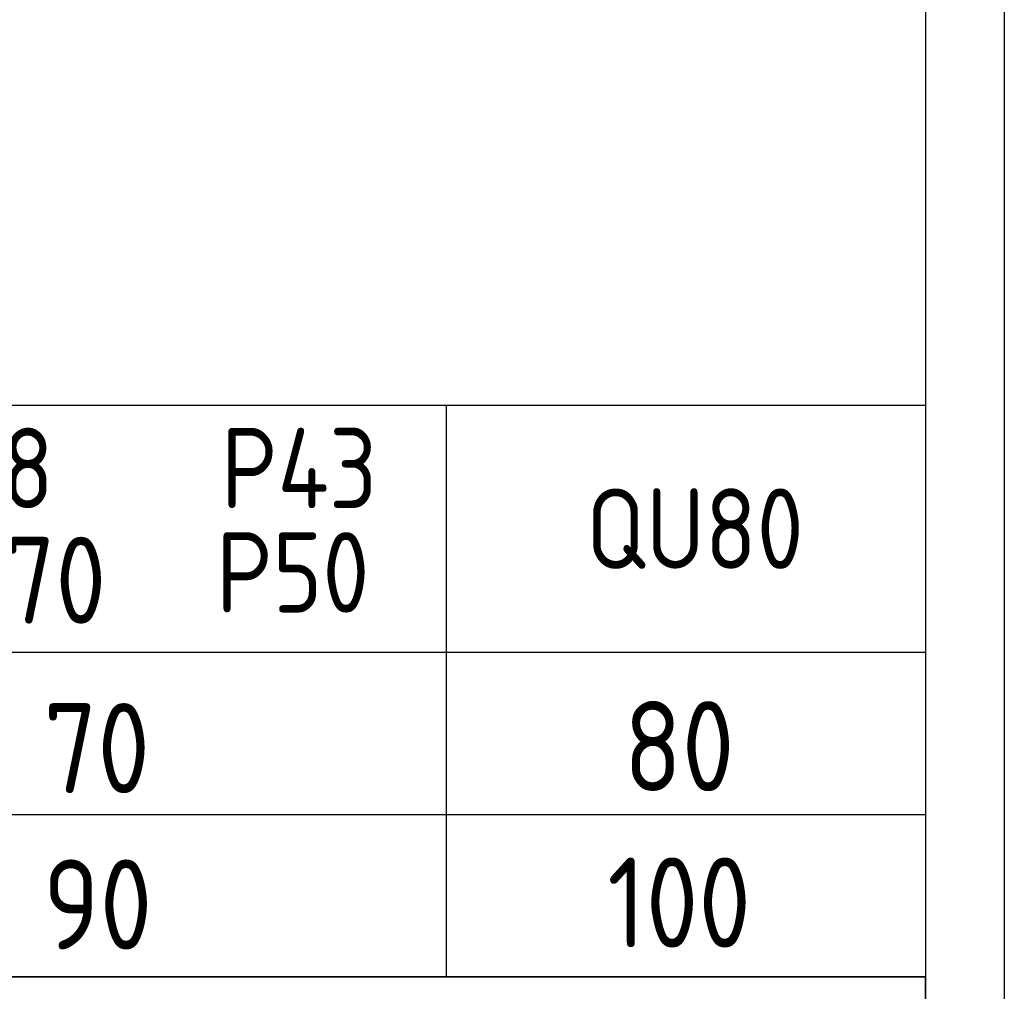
# Model space of a CAD drawing. Header units: millimetres. Extents: x -91 to 1382, y -18 to 1022.
# Tile 8 of 9: x 1164 to 1382, y 154 to 370. Entities that reach past the tile are written whole.
import ezdxf
from ezdxf.enums import TextEntityAlignment as Align

# ---------------------------------------------------------------- set-up
doc = ezdxf.new("R2010")
doc.units = ezdxf.units.MM
doc.header["$LTSCALE"] = 35
for name, color, linetype in [('1轮廓实线层', 7, 'Continuous'), ('2细线层', 4, 'Continuous'), ('6文字层', 3, 'Continuous'), ('图框层', 7, 'Continuous'), ('文字层', 3, 'Continuous')]:
    doc.layers.add(name, color=color, linetype=linetype)
doc.styles.add('PC_TEXTSTYLE', font='isocp.shx', dxfattribs={"width": 0.8, "bigfont": 'hzfs.shx'})

# ---------------------------------------------------------------- blocks, each defined once
blk = doc.blocks.new('PC_TITLE_BLOCK')
at = {"layer": '1轮廓实线层'}
blk.add_line((0, 45), (-180, 45), dxfattribs=at)
at = {"layer": '图框层'}
blk.add_line((0, 0), (0, 45), dxfattribs=at)
at = {"layer": '6文字层', "style": 'PC_TEXTSTYLE', "flags": 8}
for tag, height, width, p, p2 in [('产品名称或材料标记', 7, 0.600652, (-113.463, 28.635), (-66.422, 28.635)), ('图样名称', 5, 2.004495, (-54.785, 19.978), (-5.268, 19.978)), ('标准化', 3.5, 1.023147, (-133.835, 15.372), (-120.752, 15.372)), ('重量', 3.5, 1.408247, (-88.457, 7.542), (-76.549, 7.542)), ('比例', 3.5, 1.385287, (-73.354, 7.542), (-61.929, 7.542)), ('图样代号', 5, 2.006536, (-54.785, 5.63), (-5.516, 5.63)), ('审核', 3.5, 1.579393, (-163.989, 5.367), (-150.634, 5.367)), ('工艺', 3.5, 1.621807, (-164.21, 0.371), (-150.891, 0.371)), ('共几页', 3.5, 0.557144, (-108.073, 0.625), (-101.045, 0.625)), ('日期', 3.5, 1.560088, (-133.835, 0.371), (-120.752, 0.371))]:
    blk.add_attdef(tag, text='', height=height, dxfattribs=dict(at, width=width)).set_placement(p, p2, align=Align.FIT)
at = {"layer": '6文字层', "style": 'PC_TEXTSTYLE', "width": 9.905045, "flags": 8}
blk.add_attdef('设计', text='', height=3.5, rotation=358.46442, dxfattribs=at).set_placement((-164.229, 15.372), (-150.367, 15), align=Align.FIT)
at = {"layer": '6文字层', "color": 3, "style": 'PC_TEXTSTYLE', "width": 0.56476, "flags": 8}
blk.add_attdef('第几页', text='', height=3.5, dxfattribs=at).set_placement((-78.287, 0.753), (-71.163, 0.753), align=Align.FIT)
at = {"layer": '6文字层', "ltscale": 10, "style": 'PC_TEXTSTYLE', "flags": 1}
blk.add_attdef('图纸张数', (-58.679, -0.492), '', height=2.5, dxfattribs=at)

msp = doc.modelspace()

# ---------------------------------------------------------------- linework, layer by layer
msp.add_line((735.7, 284.46), (1365, 284.46))
at = {"layer": '1轮廓实线层'}
for p in [(1365, 284.46), (735.7, 157.5)]:
    msp.add_line(p, (1365, 157.5), dxfattribs=at)
at = {"layer": '2细线层'}
msp.add_line((1382.5, 1022), (1382.5, -17.5), dxfattribs=at)
at = {"layer": '图框层'}
msp.add_line((1365, 1004.5), (1365, 0), dxfattribs=at)
at = {"layer": '文字层'}
for p, q in [((1258.51, 284.46), (1258.51, 157.5)), ((735.7, 229.62), (1365, 229.62)), ((735.7, 193.56), (1365, 193.56))]:
    msp.add_line(p, q, dxfattribs=at)

# ---------------------------------------------------------------- block references
at = {"layer": '图框层', "xscale": 3.5, "yscale": 3.5, "zscale": 3.5}
msp.add_blockref('PC_TITLE_BLOCK', (1365, 0), dxfattribs=at)

# ---------------------------------------------------------------- texts
at = {"layer": '6文字层', "style": 'PC_TEXTSTYLE', "width": 0.8}
msp.add_text('车轮踏面宽度E的选择', height=24.99, dxfattribs=at).set_placement((944.41, 291.38))
at = {"layer": '文字层', "style": 'PC_TEXTSTYLE', "width": 0.95}
for s, height, p in [('P38', 17.85, (1153.97, 261.59)), ('P43', 17.85, (1225.85, 261.59)), ('QU80', 17.85, (1313.75, 248.14)), ('P50', 17.85, (1224.44, 238.43)), ('QU70', 19.278, (1157.33, 235.98)), ('80', 19.992, (1310.28, 198.76)), ('70 ', 19.992, (1186.35, 198.33)), ('90', 19.992, (1181.13, 163.6)), ('100', 19.992, (1310.28, 164.03))]:
    msp.add_text(s, height=height, dxfattribs=at).set_placement(p, align=Align.CENTER)

doc.saveas('drawing.dxf')
